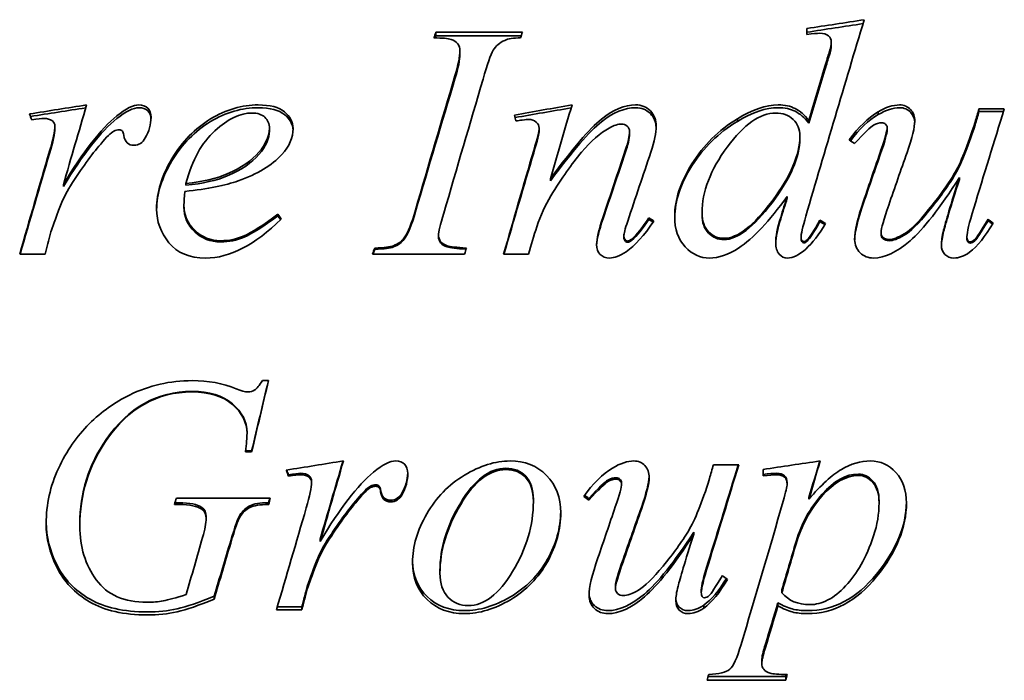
# Model space of a CAD drawing. Header units: millimetres. Extents: x 425 to 835, y 157 to 734.
# Tile 4 of 7: x 520 to 598, y 451 to 503. Entities that reach past the tile are written whole.
import ezdxf

# ---------------------------------------------------------------- set-up
doc = ezdxf.new("R2010")
doc.units = ezdxf.units.MM
doc.header["$LTSCALE"] = 3
doc.layers.add('Krawędzie widoczne(ISO)', color=7, linetype='Continuous', lineweight=35, true_color=0x262659)

msp = doc.modelspace()

# ---------------------------------------------------------------- linework, layer by layer
at = {"layer": 'Krawędzie widoczne(ISO)'}
for p, q in [((552.671, 502.059), (559.553, 502.059)), ((552.671, 501.772), (552.671, 502.059)), ((552.671, 501.772), (559.462, 501.772)), ((582.171, 502.341), (582.171, 501.876)), ((584.098, 501.019), (584.098, 501.298)), ((554.583, 500.292), (554.583, 500.562)), ((587.833, 495.498), (587.833, 495.713)), ((595.848, 495.972), (597.862, 495.972)), ((595.848, 495.753), (595.848, 495.972)), ((595.848, 495.753), (597.795, 495.753)), ((576.642, 494.958), (576.642, 495.167)), ((582.333, 494.83), (582.333, 495.038)), ((595.539, 494.688), (595.539, 494.894)), ((522.377, 494.389), (522.377, 494.591)), ((539.436, 494.204), (539.436, 494.404)), ((560.877, 494.218), (560.877, 494.419)), ((568.068, 493.961), (568.068, 494.159)), ((588.553, 494.275), (588.553, 494.476)), ((581.612, 493.591), (581.612, 493.784)), ((532.803, 489.882), (532.803, 490.033)), ((561.774, 490.241), (561.774, 490.396)), ((594.289, 490.342), (594.289, 490.498)), ((523.053, 489.781), (523.053, 489.931)), ((580.598, 488.861), (580.598, 488.999)), ((532.642, 488.169), (532.642, 488.3)), ((573.833, 487.578), (573.833, 487.702)), ((540.112, 487.462), (540.112, 487.585)), ((569.598, 487.174), (569.598, 487.293)), ((583.2, 487.001), (583.2, 487.118)), ((596.568, 487.073), (596.568, 487.191)), ((588.068, 486.033), (588.068, 486.139)), ((552.877, 485.816), (552.877, 485.92)), ((567.612, 485.772), (567.612, 485.876)), ((568.245, 485.512), (568.245, 485.612)), ((581.7, 485.628), (581.7, 485.73)), ((582.2, 485.454), (582.2, 485.554)), ((594.892, 485.715), (594.892, 485.817)), ((547.818, 484.803), (547.818, 484.895)), ((549.289, 484.991), (549.289, 485.086)), ((521.612, 484.412), (519.583, 484.412)), ((554.95, 484.412), (547.627, 484.412)), ((560.039, 484.412), (558.053, 484.412)), ((538.877, 474.364), (539.362, 474.364)), ((537.656, 470.24), (537.656, 470.164)), ((538.024, 468.699), (537.539, 468.699)), ((538.024, 468.791), (537.55, 468.791)), ((538.024, 468.791), (538.024, 468.699)), ((574.73, 467.674), (576.745, 467.674)), ((540.95, 466.882), (540.95, 466.768)), ((542.598, 466.796), (542.598, 466.68)), ((578.686, 467.309), (578.686, 466.797)), ((542.789, 466.391), (542.789, 466.271)), ((567.436, 466.276), (567.436, 466.155)), ((580.598, 466.261), (580.598, 466.14)), ((532.039, 465.032), (539.509, 465.032)), ((548.274, 465.656), (548.274, 465.527)), ((549.98, 465.454), (549.98, 465.323)), ((564.833, 465.007), (564.833, 464.871)), ((582.333, 465.079), (582.333, 464.944)), ((532.259, 464.522), (531.892, 464.522)), ((532.259, 464.661), (531.932, 464.661)), ((534.068, 464.287), (534.068, 464.143)), ((539.377, 464.661), (539.377, 464.522)), ((546.436, 464.964), (546.436, 464.828)), ((560.421, 464.906), (560.421, 464.769)), ((587.906, 464.791), (587.906, 464.653)), ((534.406, 463.568), (534.406, 463.416)), ((524.362, 462.965), (524.362, 462.806)), ((573.171, 462.32), (573.171, 462.153)), ((543.465, 461.761), (543.465, 461.588)), ((543.083, 459.747), (543.083, 459.55)), ((552.995, 459.262), (552.995, 459.06)), ((542.45, 457.997), (542.45, 457.78)), ((566.95, 458.054), (566.95, 457.838)), ((535.039, 457.231), (535.039, 457.006)), ((573.774, 457.741), (573.774, 457.522)), ((580.171, 457.727), (580.171, 457.508)), ((542.024, 456.382), (540.064, 456.382)), ((542.024, 456.382), (542.024, 456.147)), ((573.965, 456.524), (573.965, 456.29)), ((579.862, 456.708), (579.862, 456.476)), ((542.024, 456.147), (539.995, 456.147)), ((578.583, 452.185), (578.583, 451.901)), ((580.48, 450.551), (574.23, 450.551)), ((580.48, 450.85), (574.315, 450.85)), ((580.48, 450.85), (580.48, 450.551))]:
    msp.add_line(p, q, dxfattribs=at)
for points in [[(586.73, 503.043), (585.181, 497.954), (583.632, 492.719), (582.083, 487.425)], [(582.171, 502.341), (583.691, 502.575), (585.21, 502.809), (586.73, 503.043)], [(582.171, 502.05), (583.659, 502.277), (585.147, 502.504), (586.635, 502.73)], [(552.509, 501.594), (552.563, 501.749), (552.617, 501.904), (552.671, 502.059)], [(552.609, 501.594), (552.629, 501.653), (552.65, 501.712), (552.671, 501.772)], [(559.553, 502.059), (559.504, 501.904), (559.455, 501.749), (559.406, 501.594)], [(583.186, 501.961), (582.98, 501.961), (582.642, 501.932), (582.171, 501.876)], [(583.892, 501.749), (583.715, 501.89), (583.48, 501.961), (583.186, 501.961)], [(559.406, 501.594), (558.838, 501.603), (558.416, 501.538), (558.142, 501.397)], [(584.098, 501.298), (584.098, 501.477), (584.029, 501.627), (583.892, 501.749)], [(583.936, 500.449), (584.044, 500.789), (584.098, 501.072), (584.098, 501.298)], [(583.936, 500.18), (584.044, 500.516), (584.098, 500.795), (584.098, 501.019)], [(554.186, 498.588), (554.45, 499.462), (554.583, 500.119), (554.583, 500.562)], [(554.186, 498.34), (554.45, 499.204), (554.583, 499.853), (554.583, 500.292)], [(583.598, 499.314), (583.735, 499.788), (583.848, 500.166), (583.936, 500.449)], [(583.598, 499.058), (583.735, 499.526), (583.848, 499.9), (583.936, 500.18)], [(582.333, 495.038), (582.754, 496.471), (583.176, 497.897), (583.598, 499.314)], [(582.333, 494.83), (582.754, 496.247), (583.176, 497.657), (583.598, 499.058)], [(551.053, 487.921), (552.098, 491.514), (553.142, 495.079), (554.186, 498.588)], [(551.053, 487.794), (552.098, 491.347), (553.142, 494.871), (554.186, 498.34)], [(556.421, 498.318), (555.382, 494.81), (554.343, 491.248), (553.303, 487.658)], [(520.362, 495.555), (521.877, 495.795), (523.392, 496.034), (524.906, 496.273)], [(520.539, 495.081), (520.48, 495.239), (520.421, 495.397), (520.362, 495.555)], [(520.437, 495.353), (521.904, 495.582), (523.371, 495.812), (524.838, 496.04)], [(524.906, 496.273), (524.289, 494.174), (523.671, 492.059), (523.053, 489.931)], [(527.303, 495.397), (528.029, 495.982), (528.617, 496.273), (529.068, 496.273)], [(527.303, 495.185), (528.029, 495.763), (528.617, 496.051), (529.068, 496.051)], [(558.921, 495.469), (560.446, 495.737), (561.97, 496.005), (563.495, 496.273)], [(558.972, 495.265), (560.456, 495.523), (561.941, 495.781), (563.426, 496.039)], [(563.495, 496.273), (562.921, 494.327), (562.348, 492.367), (561.774, 490.396)], [(576.642, 495.167), (577.818, 495.905), (578.901, 496.273), (579.892, 496.273)], [(576.642, 494.958), (577.818, 495.688), (578.901, 496.051), (579.892, 496.051)], [(585.539, 493.496), (586.264, 494.506), (587.029, 495.244), (587.833, 495.713)], [(587.833, 495.713), (588.45, 496.087), (589.019, 496.273), (589.539, 496.273)], [(587.833, 495.498), (588.45, 495.867), (589.019, 496.051), (589.539, 496.051)], [(597.862, 495.972), (597.053, 493.36), (596.245, 490.721), (595.436, 488.067)], [(595.539, 494.894), (595.642, 495.254), (595.745, 495.613), (595.848, 495.972)], [(595.539, 494.688), (595.642, 495.043), (595.745, 495.398), (595.848, 495.753)], [(521.509, 495.196), (521.333, 495.196), (521.009, 495.158), (520.539, 495.081)], [(522.186, 494.994), (522.009, 495.129), (521.784, 495.196), (521.509, 495.196)], [(522.377, 494.591), (522.377, 494.755), (522.313, 494.889), (522.186, 494.994)], [(523.053, 489.931), (524.622, 492.548), (526.039, 494.362), (527.303, 495.397)], [(523.053, 489.781), (524.622, 492.369), (526.039, 494.162), (527.303, 495.185)], [(530.024, 495.282), (530.024, 494.717), (529.872, 494.174), (529.568, 493.654)], [(559.039, 494.994), (559, 495.153), (558.96, 495.311), (558.921, 495.469)], [(559.524, 495.066), (559.362, 495.042), (559.2, 495.018), (559.039, 494.994)], [(560.068, 495.124), (559.97, 495.124), (559.789, 495.105), (559.524, 495.066)], [(567.421, 494.75), (567.156, 494.75), (566.833, 494.644), (566.45, 494.433)], [(585.631, 493.431), (586.329, 494.366), (587.063, 495.054), (587.833, 495.498)], [(590.745, 494.98), (590.745, 494.51), (590.539, 493.68), (590.127, 492.484)], [(521.95, 492.585), (522.235, 493.53), (522.377, 494.198), (522.377, 494.591)], [(521.95, 492.405), (522.235, 493.34), (522.377, 494), (522.377, 494.389)], [(527.068, 494.188), (526.833, 494.063), (526.485, 493.722), (526.024, 493.163)], [(527.495, 494.289), (527.338, 494.289), (527.196, 494.255), (527.068, 494.188)], [(527.745, 494.188), (527.676, 494.255), (527.593, 494.289), (527.495, 494.289)], [(527.862, 493.856), (527.843, 494.02), (527.803, 494.13), (527.745, 494.188)], [(541.318, 494.39), (541.318, 493.669), (541.019, 492.981), (540.421, 492.325)], [(560.45, 492.657), (560.735, 493.631), (560.877, 494.217), (560.877, 494.419)], [(560.45, 492.477), (560.735, 493.44), (560.877, 494.019), (560.877, 494.218)], [(567.73, 492.643), (567.955, 493.299), (568.068, 493.804), (568.068, 494.159)], [(567.73, 492.463), (567.955, 493.111), (568.068, 493.61), (568.068, 493.961)], [(570.186, 494.577), (570.186, 494.059), (570.044, 493.371), (569.759, 492.513)], [(588.053, 492.672), (588.387, 493.636), (588.553, 494.236), (588.553, 494.476)], [(588.053, 492.491), (588.387, 493.444), (588.553, 494.038), (588.553, 494.275)], [(526.024, 493.163), (525.289, 492.316), (524.49, 491.211), (523.627, 489.844)], [(529.568, 493.654), (529.362, 493.26), (529.058, 493.062), (528.656, 493.062)], [(585.95, 493.207), (585.813, 493.303), (585.676, 493.399), (585.539, 493.496)], [(519.583, 484.412), (520.372, 487.152), (521.161, 489.88), (521.95, 492.585)], [(519.608, 484.412), (520.389, 487.091), (521.17, 489.759), (521.95, 492.405)], [(558.053, 484.412), (558.852, 487.176), (559.651, 489.929), (560.45, 492.657)], [(558.079, 484.412), (558.869, 487.115), (559.66, 489.808), (560.45, 492.477)], [(565.965, 487.366), (566.553, 489.133), (567.142, 490.893), (567.73, 492.643)], [(565.965, 487.246), (566.553, 488.992), (567.142, 490.732), (567.73, 492.463)], [(569.759, 492.513), (569.147, 490.695), (568.534, 488.866), (567.921, 487.031)], [(586.671, 488.621), (587.132, 489.976), (587.593, 491.327), (588.053, 492.672)], [(586.671, 488.486), (587.132, 489.826), (587.593, 491.161), (588.053, 492.491)], [(590.127, 492.484), (589.642, 491.095), (589.156, 489.7), (588.671, 488.3)], [(540.421, 492.325), (539.637, 491.466), (538.485, 490.769), (536.965, 490.236)], [(536.965, 490.236), (535.955, 489.878), (534.539, 489.596), (532.715, 489.393)], [(532.803, 490.033), (534.147, 490.178), (535.24, 490.43), (536.083, 490.788)], [(532.803, 489.882), (534.147, 490.026), (535.24, 490.275), (536.083, 490.629)], [(593.039, 486.329), (593.186, 486.933), (593.602, 488.328), (594.289, 490.498)], [(593.039, 486.221), (593.186, 486.818), (593.602, 488.197), (594.289, 490.342)], [(523.627, 489.844), (523.254, 489.262), (522.936, 488.607), (522.671, 487.877)], [(532.715, 489.393), (532.666, 488.956), (532.642, 488.592), (532.642, 488.3)], [(561.818, 489.043), (561.367, 488.296), (560.99, 487.479), (560.686, 486.592)], [(580.598, 488.999), (579.186, 487.029), (577.897, 485.657), (576.73, 484.895)], [(580.083, 487.337), (580.254, 487.892), (580.426, 488.446), (580.598, 488.999)], [(580.083, 487.217), (580.254, 487.766), (580.426, 488.313), (580.598, 488.861)], [(585.965, 485.583), (585.965, 486.247), (586.2, 487.261), (586.671, 488.621)], [(585.966, 485.538), (585.978, 486.194), (586.213, 487.179), (586.671, 488.486)], [(522.671, 487.877), (522.299, 486.885), (522.088, 486.285), (522.039, 486.081)], [(550.156, 485.7), (550.45, 486.12), (550.75, 486.861), (551.053, 487.921)], [(550.156, 485.599), (550.45, 486.013), (550.75, 486.746), (551.053, 487.794)], [(588.671, 488.3), (588.269, 487.163), (588.068, 486.441), (588.068, 486.139)], [(595.436, 488.067), (595.073, 486.881), (594.892, 486.129), (594.892, 485.817)], [(540.377, 487.206), (538.279, 485.142), (536.279, 484.104), (534.377, 484.104)], [(540.112, 487.585), (540.2, 487.459), (540.289, 487.332), (540.377, 487.206)], [(540.112, 487.462), (540.184, 487.361), (540.256, 487.259), (540.328, 487.157)], [(553.303, 487.658), (553.019, 486.754), (552.877, 486.173), (552.877, 485.92)], [(565.45, 485.188), (565.45, 485.617), (565.622, 486.344), (565.965, 487.366)], [(565.451, 485.14), (565.463, 485.569), (565.634, 486.272), (565.965, 487.246)], [(567.921, 487.031), (567.715, 486.398), (567.612, 486.012), (567.612, 485.876)], [(570.009, 487.045), (569.225, 485.896), (568.485, 485.081), (567.789, 484.602)], [(568.245, 485.612), (568.656, 485.973), (569.107, 486.534), (569.598, 487.293)], [(568.245, 485.512), (568.656, 485.869), (569.107, 486.423), (569.598, 487.174)], [(569.598, 487.293), (569.735, 487.211), (569.872, 487.128), (570.009, 487.045)], [(569.598, 487.174), (569.716, 487.103), (569.834, 487.033), (569.952, 486.962)], [(579.686, 485.32), (579.686, 485.817), (579.818, 486.49), (580.083, 487.337)], [(579.686, 485.273), (579.695, 485.76), (579.827, 486.408), (580.083, 487.217)], [(582.083, 487.425), (581.828, 486.559), (581.7, 485.993), (581.7, 485.73)], [(582.2, 485.554), (582.397, 485.749), (582.73, 486.271), (583.2, 487.118)], [(582.2, 485.454), (582.397, 485.647), (582.73, 486.163), (583.2, 487.001)], [(583.2, 487.118), (583.352, 487.026), (583.504, 486.933), (583.656, 486.841)], [(583.2, 487.001), (583.336, 486.919), (583.471, 486.838), (583.606, 486.757)], [(596.568, 487.191), (596.7, 487.089), (596.833, 486.987), (596.965, 486.884)], [(596.568, 487.073), (596.685, 486.983), (596.802, 486.894), (596.919, 486.804)], [(560.686, 486.592), (560.47, 485.866), (560.254, 485.14), (560.039, 484.412)], [(592.862, 485.144), (592.862, 485.447), (592.921, 485.842), (593.039, 486.329)], [(592.863, 485.102), (592.869, 485.394), (592.928, 485.767), (593.039, 486.221)], [(596.965, 486.884), (596.357, 485.813), (595.73, 485.037), (595.083, 484.558)], [(522.039, 486.081), (521.897, 485.525), (521.754, 484.969), (521.612, 484.412)], [(549.289, 485.086), (549.681, 485.232), (549.97, 485.437), (550.156, 485.7)], [(549.289, 484.991), (549.681, 485.136), (549.97, 485.339), (550.156, 485.599)], [(567.906, 485.452), (567.995, 485.452), (568.107, 485.505), (568.245, 485.612)], [(567.906, 485.353), (567.995, 485.353), (568.107, 485.406), (568.245, 485.512)], [(581.921, 485.408), (582, 485.408), (582.093, 485.456), (582.2, 485.554)], [(581.921, 485.31), (582, 485.31), (582.093, 485.358), (582.2, 485.454)], [(547.627, 484.412), (547.691, 484.573), (547.754, 484.734), (547.818, 484.895)], [(547.662, 484.412), (547.714, 484.542), (547.766, 484.673), (547.818, 484.803)], [(547.818, 484.895), (548.563, 484.915), (549.053, 484.978), (549.289, 485.086)], [(547.818, 484.803), (548.563, 484.822), (549.053, 484.885), (549.289, 484.991)], [(555.098, 484.895), (555.049, 484.734), (555, 484.573), (554.95, 484.412)], [(567.789, 484.602), (567.299, 484.27), (566.862, 484.104), (566.48, 484.104)], [(576.73, 484.895), (575.926, 484.368), (575.156, 484.104), (574.421, 484.104)], [(595.083, 484.558), (594.661, 484.256), (594.25, 484.104), (593.848, 484.104)], [(528.303, 473.218), (529.892, 473.982), (531.553, 474.364), (533.289, 474.364)], [(533.289, 474.364), (534.573, 474.364), (535.74, 474.148), (536.789, 473.717)], [(536.789, 473.717), (537.21, 473.551), (537.519, 473.467), (537.715, 473.467)], [(539.362, 474.364), (538.916, 472.473), (538.47, 470.583), (538.024, 468.699)], [(539.356, 474.364), (538.912, 472.503), (538.468, 470.644), (538.024, 468.791)], [(533.289, 473.505), (530.504, 473.505), (528.23, 472.229), (526.465, 469.689)], [(533.289, 473.467), (530.504, 473.467), (528.23, 472.177), (526.465, 469.607)], [(526.465, 469.689), (525.063, 467.68), (524.362, 465.434), (524.362, 462.965)], [(537.539, 468.699), (537.617, 469.363), (537.656, 469.851), (537.656, 470.164)], [(526.465, 469.607), (525.063, 467.575), (524.362, 465.303), (524.362, 462.806)], [(540.774, 467.25), (542.289, 467.494), (543.803, 467.738), (545.318, 467.981)], [(545.318, 467.981), (544.7, 465.84), (544.083, 463.707), (543.465, 461.588)], [(545.287, 467.977), (544.68, 465.895), (544.073, 463.822), (543.465, 461.761)], [(547.715, 467.089), (548.441, 467.684), (549.029, 467.981), (549.48, 467.981)], [(564.421, 465.163), (565.147, 466.183), (565.911, 466.933), (566.715, 467.411)], [(566.715, 467.411), (567.333, 467.791), (567.901, 467.981), (568.421, 467.981)], [(576.745, 467.674), (575.936, 465.012), (575.127, 462.363), (574.318, 459.738)], [(576.713, 467.674), (575.915, 465.078), (575.116, 462.493), (574.318, 459.932)], [(574.421, 466.578), (574.524, 466.943), (574.627, 467.309), (574.73, 467.674)], [(578.686, 467.309), (580.196, 467.533), (581.705, 467.757), (583.215, 467.981)], [(583.215, 467.981), (582.921, 466.967), (582.627, 465.954), (582.333, 464.944)], [(583.184, 467.977), (582.901, 467.009), (582.617, 466.043), (582.333, 465.079)], [(540.95, 466.768), (540.892, 466.929), (540.833, 467.089), (540.774, 467.25)], [(540.95, 466.882), (540.904, 467.007), (540.858, 467.132), (540.812, 467.256)], [(541.921, 466.998), (541.745, 466.998), (541.421, 466.959), (540.95, 466.882)], [(541.921, 466.885), (541.745, 466.885), (541.421, 466.846), (540.95, 466.768)], [(542.598, 466.796), (542.421, 466.93), (542.196, 466.998), (541.921, 466.998)], [(542.598, 466.68), (542.421, 466.817), (542.196, 466.885), (541.921, 466.885)], [(542.789, 466.391), (542.789, 466.555), (542.725, 466.69), (542.598, 466.796)], [(542.789, 466.271), (542.789, 466.437), (542.725, 466.573), (542.598, 466.68)], [(543.465, 461.588), (545.034, 464.195), (546.45, 466.037), (547.715, 467.089)], [(550.435, 467.021), (550.424, 466.476), (550.273, 465.953), (549.98, 465.454)], [(550.436, 466.973), (550.436, 466.398), (550.284, 465.848), (549.98, 465.323)], [(569.626, 466.725), (569.611, 466.244), (569.405, 465.431), (569.009, 464.287)], [(569.627, 466.666), (569.627, 466.189), (569.421, 465.346), (569.009, 464.143)], [(579.759, 466.998), (579.504, 466.998), (579.147, 466.969), (578.686, 466.911)], [(579.759, 466.885), (579.504, 466.885), (579.147, 466.856), (578.686, 466.797)], [(542.362, 464.245), (542.647, 465.196), (542.789, 465.872), (542.789, 466.271)], [(547.48, 465.987), (547.245, 465.862), (546.897, 465.521), (546.436, 464.964)], [(547.48, 465.863), (547.245, 465.736), (546.897, 465.391), (546.436, 464.828)], [(547.906, 466.088), (547.75, 466.088), (547.607, 466.055), (547.48, 465.987)], [(547.906, 465.965), (547.75, 465.965), (547.607, 465.931), (547.48, 465.863)], [(548.156, 465.987), (548.088, 466.055), (548.004, 466.088), (547.906, 466.088)], [(548.156, 465.863), (548.088, 465.931), (548.004, 465.965), (547.906, 465.965)], [(548.274, 465.656), (548.254, 465.819), (548.215, 465.93), (548.156, 465.987)], [(548.274, 465.527), (548.254, 465.692), (548.215, 465.804), (548.156, 465.863)], [(566.936, 464.332), (567.269, 465.303), (567.436, 465.911), (567.436, 466.155)], [(580.289, 464.784), (580.495, 465.512), (580.598, 465.965), (580.598, 466.14)], [(531.892, 464.522), (531.941, 464.692), (531.99, 464.862), (532.039, 465.032)], [(539.509, 465.032), (539.465, 464.862), (539.421, 464.692), (539.377, 464.522)], [(539.474, 465.032), (539.442, 464.908), (539.409, 464.785), (539.377, 464.661)], [(549.98, 465.454), (549.774, 465.06), (549.47, 464.863), (549.068, 464.863)], [(549.98, 465.323), (549.774, 464.925), (549.47, 464.726), (549.068, 464.726)], [(564.833, 464.871), (564.696, 464.968), (564.558, 465.066), (564.421, 465.163)], [(564.833, 465.007), (564.717, 465.088), (564.601, 465.17), (564.484, 465.251)], [(534.068, 464.287), (533.696, 464.537), (533.093, 464.661), (532.259, 464.661)], [(534.068, 464.143), (533.696, 464.395), (533.093, 464.522), (532.259, 464.522)], [(534.406, 463.568), (534.406, 463.885), (534.294, 464.124), (534.068, 464.287)], [(539.995, 456.147), (540.784, 458.82), (541.573, 461.523), (542.362, 464.245)], [(546.436, 464.964), (545.7, 464.119), (544.901, 463.021), (544.039, 461.675)], [(546.436, 464.828), (545.7, 463.973), (544.901, 462.862), (544.039, 461.501)], [(565.553, 460.286), (566.014, 461.629), (566.475, 462.979), (566.936, 464.332)], [(569.009, 464.287), (568.524, 462.906), (568.039, 461.53), (567.553, 460.16)], [(576.936, 453.4), (578.053, 457.137), (579.171, 460.943), (580.289, 464.784)], [(534.406, 463.416), (534.406, 463.736), (534.294, 463.978), (534.068, 464.143)], [(534.127, 461.907), (534.313, 462.535), (534.406, 463.038), (534.406, 463.416)], [(537.083, 463.669), (536.936, 463.439), (536.696, 462.758), (536.362, 461.632)], [(537.083, 463.518), (536.936, 463.285), (536.696, 462.597), (536.362, 461.458)], [(569.009, 464.143), (568.524, 462.746), (568.039, 461.354), (567.553, 459.968)], [(532.818, 457.364), (533.254, 458.87), (533.691, 460.385), (534.127, 461.907)], [(571.921, 458.024), (572.068, 458.618), (572.485, 459.988), (573.171, 462.153)], [(536.362, 461.632), (535.921, 460.158), (535.48, 458.69), (535.039, 457.231)], [(536.362, 461.458), (535.921, 459.966), (535.48, 458.482), (535.039, 457.006)], [(544.039, 461.675), (543.666, 461.103), (543.348, 460.459), (543.083, 459.747)], [(544.039, 461.501), (543.666, 460.922), (543.348, 460.271), (543.083, 459.55)], [(581.303, 461.575), (580.926, 460.287), (580.549, 459.004), (580.171, 457.727)], [(581.303, 461.4), (580.926, 460.097), (580.549, 458.799), (580.171, 457.508)], [(564.848, 457.292), (564.848, 457.942), (565.083, 458.938), (565.553, 460.286)], [(543.083, 459.747), (542.71, 458.777), (542.5, 458.196), (542.45, 457.997)], [(543.083, 459.55), (542.71, 458.57), (542.5, 457.981), (542.45, 457.78)], [(567.553, 460.16), (567.151, 459.047), (566.95, 458.347), (566.95, 458.054)], [(567.553, 459.968), (567.151, 458.843), (566.95, 458.134), (566.95, 457.838)], [(574.318, 459.932), (573.955, 458.772), (573.774, 458.044), (573.774, 457.741)], [(574.318, 459.738), (573.955, 458.564), (573.774, 457.828), (573.774, 457.522)], [(575.45, 458.873), (575.583, 458.772), (575.715, 458.671), (575.848, 458.571)], [(542.45, 457.997), (542.308, 457.458), (542.166, 456.919), (542.024, 456.382)], [(571.745, 456.863), (571.745, 457.159), (571.803, 457.546), (571.921, 458.024)], [(575.763, 458.635), (575.181, 457.666), (574.582, 456.964), (573.965, 456.524)], [(575.848, 458.571), (575.24, 457.516), (574.612, 456.757), (573.965, 456.29)], [(542.45, 457.78), (542.308, 457.235), (542.166, 456.69), (542.024, 456.147)], [(580.171, 457.508), (580.72, 456.876), (581.465, 456.562), (582.406, 456.562)], [(573.965, 456.524), (573.544, 456.232), (573.132, 456.086), (572.73, 456.086)], [(579.862, 456.708), (579.534, 455.609), (579.205, 454.516), (578.877, 453.428)], [(579.862, 456.476), (579.534, 455.365), (579.205, 454.259), (578.877, 453.159)], [(573.965, 456.29), (573.544, 455.995), (573.132, 455.847), (572.73, 455.847)], [(578.877, 453.428), (578.681, 452.793), (578.583, 452.38), (578.583, 452.185)], [(578.877, 453.159), (578.681, 452.517), (578.583, 452.099), (578.583, 451.901)], [(574.23, 450.551), (574.274, 450.705), (574.318, 450.859), (574.362, 451.014)], [(580.612, 451.014), (580.568, 450.859), (580.524, 450.705), (580.48, 450.551)], [(580.528, 451.014), (580.512, 450.959), (580.496, 450.904), (580.48, 450.85)]]:
    msp.add_open_spline(points, degree=3, dxfattribs=at)
for points, knots in [([(554.583, 500.562), (554.583, 500.78), (554.524, 500.966), (554.406, 501.121), (554.289, 501.277), (554.112, 501.394), (553.877, 501.474), (553.642, 501.554), (553.186, 501.594), (552.509, 501.594)], [0, 0, 0, 0, 1, 1, 1, 2, 2, 2, 3, 3, 3, 3]), ([(558.142, 501.397), (557.74, 501.218), (557.436, 500.956), (557.23, 500.612), (557.024, 500.268), (556.754, 499.506), (556.421, 498.318)], [0, 0, 0, 0, 1, 1, 1, 2, 2, 2, 2]), ([(529.068, 496.273), (529.362, 496.273), (529.595, 496.189), (529.767, 496.022), (529.938, 495.854), (530.024, 495.608), (530.024, 495.282)], [0, 0, 0, 0, 1, 1, 1, 2, 2, 2, 2]), ([(529.068, 496.051), (529.362, 496.051), (529.595, 495.968), (529.767, 495.803), (529.922, 495.653), (530.007, 495.439), (530.022, 495.161)], [0, 0, 0, 0, 1, 1, 1, 1.904948, 1.904948, 1.904948, 1.904948]), ([(530.465, 487.994), (530.465, 489.307), (530.872, 490.642), (531.686, 491.999), (532.5, 493.356), (533.522, 494.405), (534.752, 495.153), (535.982, 495.901), (537.25, 496.273), (538.553, 496.273)], [0, 0, 0, 0, 1, 1, 1, 2, 2, 2, 3, 3, 3, 3]), ([(530.466, 487.936), (530.48, 489.211), (530.887, 490.509), (531.686, 491.826), (532.5, 493.167), (533.522, 494.204), (534.752, 494.944), (535.982, 495.683), (537.25, 496.051), (538.553, 496.051)], [0.017871, 0.017871, 0.017871, 0.017871, 1, 1, 1, 2, 2, 2, 3, 3, 3, 3]), ([(538.053, 495.627), (537.122, 495.627), (536.137, 495.159), (535.098, 494.217), (534.058, 493.275), (533.294, 491.884), (532.803, 490.033)], [0, 0, 0, 0, 1, 1, 1, 2, 2, 2, 2]), ([(539.436, 494.404), (539.436, 494.769), (539.316, 495.064), (539.075, 495.289), (538.835, 495.515), (538.495, 495.627), (538.053, 495.627)], [0, 0, 0, 0, 1, 1, 1, 2, 2, 2, 2]), ([(538.553, 496.273), (539.495, 496.273), (540.191, 496.087), (540.642, 495.713), (541.093, 495.34), (541.318, 494.899), (541.318, 494.39)], [0, 0, 0, 0, 1, 1, 1, 2, 2, 2, 2]), ([(538.553, 496.051), (539.495, 496.051), (540.191, 495.867), (540.642, 495.498), (541.066, 495.151), (541.291, 494.744), (541.316, 494.278)], [0, 0, 0, 0, 1, 1, 1, 1.940546, 1.940546, 1.940546, 1.940546]), ([(561.774, 490.396), (563.539, 492.808), (564.892, 494.381), (565.833, 495.138), (566.774, 495.896), (567.681, 496.273), (568.553, 496.273)], [0, 0, 0, 0, 1, 1, 1, 2, 2, 2, 2]), ([(561.774, 490.241), (563.539, 492.625), (564.892, 494.181), (565.833, 494.929), (566.774, 495.678), (567.681, 496.051), (568.553, 496.051)], [0, 0, 0, 0, 1, 1, 1, 2, 2, 2, 2]), ([(568.553, 496.273), (569.024, 496.273), (569.414, 496.115), (569.723, 495.799), (570.031, 495.483), (570.186, 495.076), (570.186, 494.577)], [0, 0, 0, 0, 1, 1, 1, 2, 2, 2, 2]), ([(568.553, 496.051), (569.024, 496.051), (569.414, 495.895), (569.723, 495.583), (570.011, 495.291), (570.165, 494.92), (570.184, 494.47)], [0, 0, 0, 0, 1, 1, 1, 1.935087, 1.935087, 1.935087, 1.935087]), ([(579.686, 495.627), (578.45, 495.627), (577.166, 494.732), (575.833, 492.925), (574.5, 491.118), (573.833, 489.375), (573.833, 487.702)], [0, 0, 0, 0, 1, 1, 1, 2, 2, 2, 2]), ([(581.612, 493.784), (581.612, 494.342), (581.431, 494.788), (581.068, 495.124), (580.705, 495.46), (580.245, 495.627), (579.686, 495.627)], [0, 0, 0, 0, 1, 1, 1, 2, 2, 2, 2]), ([(579.892, 496.273), (580.411, 496.273), (580.857, 496.177), (581.23, 495.986), (581.602, 495.795), (581.97, 495.479), (582.333, 495.038)], [0, 0, 0, 0, 1, 1, 1, 2, 2, 2, 2]), ([(579.892, 496.051), (580.411, 496.051), (580.857, 495.957), (581.23, 495.767), (581.602, 495.578), (581.97, 495.266), (582.333, 494.83)], [0, 0, 0, 0, 1, 1, 1, 2, 2, 2, 2]), ([(589.539, 496.273), (589.892, 496.273), (590.181, 496.151), (590.406, 495.907), (590.632, 495.663), (590.745, 495.354), (590.745, 494.98)], [0, 0, 0, 0, 1, 1, 1, 2, 2, 2, 2]), ([(589.539, 496.051), (589.892, 496.051), (590.181, 495.931), (590.406, 495.689), (590.611, 495.471), (590.722, 495.2), (590.742, 494.876)], [0, 0, 0, 0, 1, 1, 1, 1.905456, 1.905456, 1.905456, 1.905456]), ([(560.877, 494.419), (560.877, 494.601), (560.799, 494.764), (560.642, 494.908), (560.485, 495.052), (560.294, 495.124), (560.068, 495.124)], [0, 0, 0, 0, 1, 1, 1, 2, 2, 2, 2]), ([(568.068, 494.159), (568.068, 494.332), (568.004, 494.474), (567.877, 494.584), (567.75, 494.695), (567.598, 494.75), (567.421, 494.75)], [0, 0, 0, 0, 1, 1, 1, 2, 2, 2, 2]), ([(571.656, 487.41), (571.656, 488.724), (572.112, 490.119), (573.024, 491.593), (573.936, 493.067), (575.142, 494.256), (576.642, 495.167)], [0, 0, 0, 0, 1, 1, 1, 2, 2, 2, 2]), ([(571.657, 487.35), (571.671, 488.631), (572.126, 489.99), (573.024, 491.425), (573.936, 492.882), (575.142, 494.057), (576.642, 494.958)], [0.015537, 0.015537, 0.015537, 0.015537, 1, 1, 1, 2, 2, 2, 2]), ([(588.127, 494.851), (587.901, 494.851), (587.678, 494.786), (587.458, 494.656), (587.237, 494.527), (586.735, 494.045), (585.95, 493.207)], [0, 0, 0, 0, 1, 1, 1, 2, 2, 2, 2]), ([(588.553, 494.476), (588.553, 494.572), (588.509, 494.659), (588.421, 494.735), (588.333, 494.812), (588.235, 494.851), (588.127, 494.851)], [0, 0, 0, 0, 1, 1, 1, 2, 2, 2, 2]), ([(588.7, 485.583), (589.004, 485.583), (589.401, 485.727), (589.892, 486.015), (590.382, 486.302), (591.034, 486.948), (591.848, 487.95), (592.661, 488.952), (593.333, 489.888), (593.862, 490.759), (594.392, 491.63), (594.95, 493.013), (595.539, 494.894)], [0, 0, 0, 0, 1, 1, 1, 2, 2, 2, 3, 3, 3, 4, 4, 4, 4]), ([(536.083, 490.788), (537.2, 491.272), (538.039, 491.847), (538.598, 492.513), (539.156, 493.178), (539.436, 493.809), (539.436, 494.404)], [0, 0, 0, 0, 1, 1, 1, 2, 2, 2, 2]), ([(536.083, 490.629), (537.2, 491.107), (538.039, 491.676), (538.598, 492.334), (539.156, 492.992), (539.436, 493.615), (539.436, 494.204)], [0, 0, 0, 0, 1, 1, 1, 2, 2, 2, 2]), ([(566.45, 494.433), (565.745, 494.049), (565.009, 493.407), (564.245, 492.506), (563.48, 491.604), (562.671, 490.451), (561.818, 489.043)], [0, 0, 0, 0, 1, 1, 1, 2, 2, 2, 2]), ([(588.7, 485.483), (589.004, 485.483), (589.401, 485.625), (589.892, 485.91), (590.382, 486.194), (591.034, 486.833), (591.848, 487.823), (592.661, 488.813), (593.333, 489.739), (593.862, 490.6), (594.392, 491.461), (594.95, 492.829), (595.539, 494.688)], [0, 0, 0, 0, 1, 1, 1, 2, 2, 2, 3, 3, 3, 4, 4, 4, 4]), ([(528.656, 493.062), (528.45, 493.062), (528.276, 493.127), (528.134, 493.257), (527.992, 493.387), (527.901, 493.587), (527.862, 493.856)], [0, 0, 0, 0, 1, 1, 1, 2, 2, 2, 2]), ([(575.568, 485.671), (576.647, 485.671), (577.924, 486.663), (579.399, 488.635), (580.875, 490.607), (581.612, 492.322), (581.612, 493.784)], [0, 0, 0, 0, 1, 1, 1, 2, 2, 2, 2]), ([(575.568, 485.57), (576.647, 485.57), (577.924, 486.551), (579.399, 488.5), (580.875, 490.45), (581.612, 492.145), (581.612, 493.591)], [0, 0, 0, 0, 1, 1, 1, 2, 2, 2, 2]), ([(594.289, 490.498), (592.73, 488.067), (591.424, 486.386), (590.37, 485.473), (589.316, 484.561), (588.348, 484.104), (587.465, 484.104)], [0, 0, 0, 0, 1, 1, 1, 2, 2, 2, 2]), ([(534.377, 484.104), (533.083, 484.104), (532.107, 484.51), (531.45, 485.32), (530.794, 486.13), (530.465, 487.021), (530.465, 487.994)], [0, 0, 0, 0, 1, 1, 1, 2, 2, 2, 2]), ([(532.642, 488.3), (532.642, 487.523), (532.926, 486.858), (533.495, 486.307), (534.063, 485.757), (534.754, 485.481), (535.568, 485.481)], [0, 0, 0, 0, 1, 1, 1, 2, 2, 2, 2]), ([(532.642, 488.169), (532.642, 487.4), (532.926, 486.743), (533.495, 486.199), (534.063, 485.654), (534.754, 485.382), (535.568, 485.382)], [0, 0, 0, 0, 1, 1, 1, 2, 2, 2, 2]), ([(573.833, 487.702), (573.833, 487.041), (574.004, 486.536), (574.348, 486.19), (574.691, 485.844), (575.098, 485.671), (575.568, 485.671)], [0, 0, 0, 0, 1, 1, 1, 2, 2, 2, 2]), ([(535.568, 485.481), (536.215, 485.481), (536.838, 485.61), (537.436, 485.868), (538.034, 486.127), (538.926, 486.7), (540.112, 487.585)], [0, 0, 0, 0, 1, 1, 1, 2, 2, 2, 2]), ([(535.568, 485.382), (536.215, 485.382), (536.838, 485.51), (537.436, 485.765), (538.034, 486.021), (538.926, 486.587), (540.112, 487.462)], [0, 0, 0, 0, 1, 1, 1, 2, 2, 2, 2]), ([(574.421, 484.104), (573.686, 484.104), (573.041, 484.402), (572.487, 484.998), (571.933, 485.593), (571.656, 486.398), (571.656, 487.41)], [0, 0, 0, 0, 1, 1, 1, 2, 2, 2, 2]), ([(573.833, 487.578), (573.833, 486.924), (574.004, 486.425), (574.348, 486.083), (574.691, 485.741), (575.098, 485.57), (575.568, 485.57)], [0, 0, 0, 0, 1, 1, 1, 2, 2, 2, 2]), ([(595.142, 485.393), (595.259, 485.393), (595.387, 485.456), (595.524, 485.583), (595.661, 485.71), (596.009, 486.247), (596.568, 487.191)], [0, 0, 0, 0, 1, 1, 1, 2, 2, 2, 2]), ([(595.142, 485.295), (595.259, 485.295), (595.387, 485.358), (595.524, 485.483), (595.661, 485.609), (596.009, 486.139), (596.568, 487.073)], [0, 0, 0, 0, 1, 1, 1, 2, 2, 2, 2]), ([(583.656, 486.841), (583.137, 485.974), (582.612, 485.3), (582.083, 484.822), (581.553, 484.344), (581.063, 484.104), (580.612, 484.104)], [0, 0, 0, 0, 1, 1, 1, 2, 2, 2, 2]), ([(588.068, 486.139), (588.068, 485.964), (588.125, 485.827), (588.237, 485.73), (588.35, 485.632), (588.504, 485.583), (588.7, 485.583)], [0, 0, 0, 0, 1, 1, 1, 2, 2, 2, 2]), ([(552.877, 485.92), (552.877, 485.725), (552.933, 485.556), (553.046, 485.415), (553.159, 485.273), (553.335, 485.164), (553.575, 485.086), (553.816, 485.008), (554.323, 484.944), (555.098, 484.895)], [0, 0, 0, 0, 1, 1, 1, 2, 2, 2, 3, 3, 3, 3]), ([(552.877, 485.816), (552.877, 485.623), (552.933, 485.457), (553.046, 485.317), (553.159, 485.177), (553.335, 485.068), (553.575, 484.991), (553.813, 484.915), (554.311, 484.853), (555.07, 484.805)], [0, 0, 0, 0, 1, 1, 1, 2, 2, 2, 2.988098, 2.988098, 2.988098, 2.988098]), ([(567.612, 485.876), (567.612, 485.759), (567.644, 485.659), (567.708, 485.576), (567.772, 485.493), (567.838, 485.452), (567.906, 485.452)], [0, 0, 0, 0, 1, 1, 1, 2, 2, 2, 2]), ([(567.612, 485.772), (567.612, 485.657), (567.644, 485.558), (567.708, 485.476), (567.772, 485.394), (567.838, 485.353), (567.906, 485.353)], [0, 0, 0, 0, 1, 1, 1, 2, 2, 2, 2]), ([(581.7, 485.73), (581.7, 485.651), (581.725, 485.578), (581.774, 485.51), (581.823, 485.442), (581.872, 485.408), (581.921, 485.408)], [0, 0, 0, 0, 1, 1, 1, 2, 2, 2, 2]), ([(581.7, 485.628), (581.7, 485.551), (581.725, 485.478), (581.774, 485.411), (581.823, 485.343), (581.872, 485.31), (581.921, 485.31)], [0, 0, 0, 0, 1, 1, 1, 2, 2, 2, 2]), ([(587.465, 484.104), (587.044, 484.104), (586.688, 484.243), (586.399, 484.522), (586.11, 484.8), (585.965, 485.154), (585.965, 485.583)], [0, 0, 0, 0, 1, 1, 1, 2, 2, 2, 2]), ([(588.068, 486.033), (588.068, 485.859), (588.125, 485.724), (588.237, 485.628), (588.35, 485.531), (588.504, 485.483), (588.7, 485.483)], [0, 0, 0, 0, 1, 1, 1, 2, 2, 2, 2]), ([(594.892, 485.817), (594.892, 485.671), (594.914, 485.564), (594.958, 485.495), (595.002, 485.427), (595.063, 485.393), (595.142, 485.393)], [0, 0, 0, 0, 1, 1, 1, 2, 2, 2, 2]), ([(594.892, 485.715), (594.892, 485.57), (594.914, 485.464), (594.958, 485.396), (595.002, 485.329), (595.063, 485.295), (595.142, 485.295)], [0, 0, 0, 0, 1, 1, 1, 2, 2, 2, 2]), ([(566.48, 484.104), (566.166, 484.104), (565.916, 484.202), (565.73, 484.397), (565.544, 484.593), (565.45, 484.856), (565.45, 485.188)], [0, 0, 0, 0, 1, 1, 1, 2, 2, 2, 2]), ([(580.612, 484.104), (580.367, 484.104), (580.151, 484.209), (579.965, 484.419), (579.779, 484.629), (579.686, 484.929), (579.686, 485.32)], [0, 0, 0, 0, 1, 1, 1, 2, 2, 2, 2]), ([(593.848, 484.104), (593.553, 484.104), (593.316, 484.202), (593.134, 484.397), (592.953, 484.593), (592.862, 484.842), (592.862, 485.144)], [0, 0, 0, 0, 1, 1, 1, 2, 2, 2, 2]), ([(537.715, 473.467), (537.931, 473.467), (538.117, 473.519), (538.274, 473.622), (538.431, 473.725), (538.632, 473.972), (538.877, 474.364)], [0, 0, 0, 0, 1, 1, 1, 2, 2, 2, 2]), ([(521.686, 462.98), (521.686, 464.52), (522.012, 465.988), (522.664, 467.382), (523.316, 468.776), (524.132, 469.958), (525.112, 470.927), (526.093, 471.895), (527.156, 472.659), (528.303, 473.218)], [0, 0, 0, 0, 1, 1, 1, 2, 2, 2, 3, 3, 3, 3]), ([(537.656, 470.24), (537.656, 471.1), (537.269, 471.859), (536.495, 472.518), (535.72, 473.176), (534.651, 473.505), (533.289, 473.505)], [0, 0, 0, 0, 1, 1, 1, 2, 2, 2, 2]), ([(537.656, 470.164), (537.656, 471.034), (537.269, 471.803), (536.495, 472.468), (535.72, 473.134), (534.651, 473.467), (533.289, 473.467)], [0, 0, 0, 0, 1, 1, 1, 2, 2, 2, 2]), ([(549.48, 467.981), (549.774, 467.981), (550.007, 467.896), (550.178, 467.725), (550.35, 467.555), (550.436, 467.304), (550.436, 466.973)], [0, 0, 0, 0, 1, 1, 1, 2, 2, 2, 2]), ([(550.818, 459.911), (550.818, 461.19), (551.193, 462.478), (551.943, 463.772), (552.693, 465.067), (553.693, 466.093), (554.943, 466.848), (556.193, 467.603), (557.401, 467.981), (558.568, 467.981)], [0, 0, 0, 0, 1, 1, 1, 2, 2, 2, 3, 3, 3, 3]), ([(558.245, 467.402), (556.941, 467.402), (555.74, 466.485), (554.642, 464.661), (553.544, 462.838), (552.995, 461.037), (552.995, 459.262)], [0, 0, 0, 0, 1, 1, 1, 2, 2, 2, 2]), ([(560.421, 464.906), (560.421, 465.713), (560.22, 466.331), (559.818, 466.759), (559.416, 467.188), (558.892, 467.402), (558.245, 467.402)], [0, 0, 0, 0, 1, 1, 1, 2, 2, 2, 2]), ([(558.568, 467.981), (559.745, 467.981), (560.71, 467.598), (561.465, 466.834), (562.22, 466.069), (562.598, 465.079), (562.598, 463.867)], [0, 0, 0, 0, 1, 1, 1, 2, 2, 2, 2]), ([(568.421, 467.981), (568.774, 467.981), (569.063, 467.857), (569.289, 467.608), (569.514, 467.36), (569.627, 467.046), (569.627, 466.666)], [0, 0, 0, 0, 1, 1, 1, 2, 2, 2, 2]), ([(582.333, 464.944), (583.294, 466.071), (584.151, 466.86), (584.906, 467.309), (585.661, 467.757), (586.436, 467.981), (587.23, 467.981)], [0, 0, 0, 0, 1, 1, 1, 2, 2, 2, 2]), ([(587.23, 467.981), (588.014, 467.981), (588.686, 467.672), (589.245, 467.053), (589.803, 466.434), (590.083, 465.629), (590.083, 464.638)], [0, 0, 0, 0, 1, 1, 1, 2, 2, 2, 2]), ([(558.245, 467.294), (556.941, 467.294), (555.74, 466.366), (554.642, 464.522), (553.544, 462.677), (552.995, 460.856), (552.995, 459.06)], [0, 0, 0, 0, 1, 1, 1, 2, 2, 2, 2]), ([(560.421, 464.769), (560.421, 465.585), (560.22, 466.21), (559.818, 466.644), (559.416, 467.077), (558.892, 467.294), (558.245, 467.294)], [0, 0, 0, 0, 1, 1, 1, 2, 2, 2, 2]), ([(567.009, 466.651), (566.784, 466.651), (566.561, 466.586), (566.34, 466.456), (566.12, 466.326), (565.617, 465.842), (564.833, 465.007)], [0, 0, 0, 0, 1, 1, 1, 2, 2, 2, 2]), ([(567.436, 466.276), (567.436, 466.372), (567.392, 466.459), (567.303, 466.536), (567.215, 466.613), (567.117, 466.651), (567.009, 466.651)], [0, 0, 0, 0, 1, 1, 1, 2, 2, 2, 2]), ([(567.583, 457.292), (567.887, 457.292), (568.284, 457.433), (568.774, 457.716), (569.264, 457.998), (569.916, 458.632), (570.73, 459.622), (571.544, 460.612), (572.215, 461.544), (572.745, 462.414), (573.274, 463.285), (573.833, 464.67), (574.421, 466.578)], [0, 0, 0, 0, 1, 1, 1, 2, 2, 2, 3, 3, 3, 4, 4, 4, 4]), ([(580.598, 466.261), (580.598, 466.492), (580.529, 466.673), (580.392, 466.803), (580.254, 466.933), (580.044, 466.998), (579.759, 466.998)], [0, 0, 0, 0, 1, 1, 1, 2, 2, 2, 2]), ([(580.598, 466.14), (580.598, 466.374), (580.529, 466.556), (580.392, 466.688), (580.254, 466.819), (580.044, 466.885), (579.759, 466.885)], [0, 0, 0, 0, 1, 1, 1, 2, 2, 2, 2]), ([(586.259, 466.94), (585.289, 466.94), (584.328, 466.402), (583.377, 465.331), (582.426, 464.26), (581.735, 463.006), (581.303, 461.575)], [0, 0, 0, 0, 1, 1, 1, 2, 2, 2, 2]), ([(586.259, 466.826), (585.289, 466.826), (584.328, 466.283), (583.377, 465.199), (582.426, 464.116), (581.735, 462.847), (581.303, 461.4)], [0, 0, 0, 0, 1, 1, 1, 2, 2, 2, 2]), ([(587.906, 464.791), (587.906, 465.482), (587.742, 466.014), (587.414, 466.384), (587.085, 466.755), (586.7, 466.94), (586.259, 466.94)], [0, 0, 0, 0, 1, 1, 1, 2, 2, 2, 2]), ([(587.906, 464.653), (587.906, 465.352), (587.742, 465.889), (587.414, 466.264), (587.085, 466.639), (586.7, 466.826), (586.259, 466.826)], [0, 0, 0, 0, 1, 1, 1, 2, 2, 2, 2]), ([(567.009, 466.534), (566.784, 466.534), (566.561, 466.469), (566.34, 466.337), (566.12, 466.206), (565.617, 465.716), (564.833, 464.871)], [0, 0, 0, 0, 1, 1, 1, 2, 2, 2, 2]), ([(567.436, 466.155), (567.436, 466.252), (567.392, 466.34), (567.303, 466.417), (567.215, 466.495), (567.117, 466.534), (567.009, 466.534)], [0, 0, 0, 0, 1, 1, 1, 2, 2, 2, 2]), ([(549.068, 464.863), (548.862, 464.863), (548.688, 464.928), (548.546, 465.057), (548.404, 465.187), (548.313, 465.386), (548.274, 465.656)], [0, 0, 0, 0, 1, 1, 1, 2, 2, 2, 2]), ([(549.068, 464.726), (548.862, 464.726), (548.688, 464.791), (548.546, 464.922), (548.404, 465.053), (548.313, 465.255), (548.274, 465.527)], [0, 0, 0, 0, 1, 1, 1, 2, 2, 2, 2]), ([(539.377, 464.661), (538.691, 464.652), (538.193, 464.573), (537.884, 464.424), (537.575, 464.275), (537.308, 464.024), (537.083, 463.669)], [0, 0, 0, 0, 1, 1, 1, 2, 2, 2, 2]), ([(539.377, 464.522), (538.691, 464.512), (538.193, 464.432), (537.884, 464.281), (537.575, 464.131), (537.308, 463.876), (537.083, 463.518)], [0, 0, 0, 0, 1, 1, 1, 2, 2, 2, 2]), ([(555.245, 456.49), (556.5, 456.49), (557.676, 457.389), (558.774, 459.204), (559.872, 461.02), (560.421, 462.876), (560.421, 464.769)], [0, 0, 0, 0, 1, 1, 1, 2, 2, 2, 2]), ([(590.082, 464.703), (590.062, 462.817), (589.271, 460.911), (587.708, 458.992), (586.125, 457.047), (584.284, 456.086), (582.186, 456.086)], [0.012928, 0.012928, 0.012928, 0.012928, 1, 1, 1, 2, 2, 2, 2]), ([(590.083, 464.638), (590.083, 462.706), (589.291, 460.754), (587.708, 458.787), (586.125, 456.819), (584.284, 455.847), (582.186, 455.847)], [0, 0, 0, 0, 1, 1, 1, 2, 2, 2, 2]), ([(582.406, 456.562), (582.877, 456.562), (583.352, 456.686), (583.833, 456.934), (584.313, 457.182), (584.784, 457.553), (585.245, 458.046), (585.705, 458.539), (586.12, 459.108), (586.487, 459.752), (586.855, 460.396), (587.183, 461.158), (587.473, 462.037), (587.762, 462.916), (587.906, 463.789), (587.906, 464.653)], [0, 0, 0, 0, 1, 1, 1, 2, 2, 2, 3, 3, 3, 4, 4, 4, 5, 5, 5, 5]), ([(562.597, 463.936), (562.583, 462.659), (562.231, 461.403), (561.539, 460.167), (560.833, 458.907), (559.852, 457.913), (558.598, 457.182), (557.343, 456.45), (556.122, 456.086), (554.936, 456.086)], [0.019864, 0.019864, 0.019864, 0.019864, 1, 1, 1, 2, 2, 2, 3, 3, 3, 3]), ([(562.598, 463.867), (562.598, 462.548), (562.245, 461.251), (561.539, 459.976), (560.833, 458.701), (559.852, 457.696), (558.598, 456.956), (557.343, 456.216), (556.122, 455.847), (554.936, 455.847)], [0, 0, 0, 0, 1, 1, 1, 2, 2, 2, 3, 3, 3, 3]), ([(529.745, 455.987), (527.852, 455.987), (526.318, 456.328), (525.142, 457.012), (523.965, 457.696), (523.095, 458.604), (522.531, 459.739), (521.979, 460.852), (521.697, 461.962), (521.686, 463.068)], [0, 0, 0, 0, 1, 1, 1, 2, 2, 2, 2.979507, 2.979507, 2.979507, 2.979507]), ([(529.745, 455.747), (527.852, 455.747), (526.318, 456.092), (525.142, 456.784), (523.965, 457.476), (523.095, 458.394), (522.531, 459.543), (521.968, 460.692), (521.686, 461.838), (521.686, 462.98)], [0, 0, 0, 0, 1, 1, 1, 2, 2, 2, 3, 3, 3, 3]), ([(524.362, 462.806), (524.362, 461.151), (524.799, 459.729), (525.671, 458.535), (526.544, 457.341), (527.892, 456.748), (529.715, 456.748)], [0, 0, 0, 0, 1, 1, 1, 2, 2, 2, 2]), ([(573.171, 462.32), (571.612, 459.921), (570.306, 458.292), (569.252, 457.408), (568.198, 456.525), (567.23, 456.086), (566.348, 456.086)], [0, 0, 0, 0, 1, 1, 1, 2, 2, 2, 2]), ([(573.171, 462.153), (571.612, 459.727), (570.306, 458.078), (569.252, 457.185), (568.198, 456.291), (567.23, 455.847), (566.348, 455.847)], [0, 0, 0, 0, 1, 1, 1, 2, 2, 2, 2]), ([(554.936, 455.847), (553.72, 455.847), (552.73, 456.223), (551.965, 456.977), (551.2, 457.732), (550.818, 458.708), (550.818, 459.911)], [0, 0, 0, 0, 1, 1, 1, 2, 2, 2, 2]), ([(554.936, 456.086), (553.72, 456.086), (552.73, 456.457), (551.965, 457.203), (551.22, 457.93), (550.838, 458.864), (550.819, 460.011)], [0, 0, 0, 0, 1, 1, 1, 1.974102, 1.974102, 1.974102, 1.974102]), ([(552.995, 459.06), (552.995, 458.234), (553.208, 457.601), (553.634, 457.156), (554.061, 456.712), (554.598, 456.49), (555.245, 456.49)], [0, 0, 0, 0, 1, 1, 1, 2, 2, 2, 2]), ([(574.024, 457.106), (574.142, 457.106), (574.269, 457.168), (574.406, 457.292), (574.544, 457.417), (574.892, 457.942), (575.45, 458.873)], [0, 0, 0, 0, 1, 1, 1, 2, 2, 2, 2]), ([(529.715, 456.748), (530.166, 456.748), (530.593, 456.786), (530.995, 456.863), (531.397, 456.939), (532.004, 457.106), (532.818, 457.364)], [0, 0, 0, 0, 1, 1, 1, 2, 2, 2, 2]), ([(535.039, 457.231), (533.823, 456.731), (532.843, 456.399), (532.098, 456.234), (531.352, 456.069), (530.568, 455.987), (529.745, 455.987)], [0, 0, 0, 0, 1, 1, 1, 2, 2, 2, 2]), ([(566.348, 455.847), (565.926, 455.847), (565.571, 455.983), (565.281, 456.254), (564.992, 456.526), (564.848, 456.872), (564.848, 457.292)], [0, 0, 0, 0, 1, 1, 1, 2, 2, 2, 2]), ([(566.348, 456.086), (565.926, 456.086), (565.571, 456.22), (565.281, 456.488), (565.015, 456.736), (564.871, 457.045), (564.85, 457.417)], [0, 0, 0, 0, 1, 1, 1, 1.920917, 1.920917, 1.920917, 1.920917]), ([(566.95, 457.838), (566.95, 457.665), (567.007, 457.532), (567.12, 457.436), (567.232, 457.34), (567.387, 457.292), (567.583, 457.292)], [0, 0, 0, 0, 1, 1, 1, 2, 2, 2, 2]), ([(573.774, 457.522), (573.774, 457.378), (573.796, 457.273), (573.84, 457.206), (573.884, 457.14), (573.946, 457.106), (574.024, 457.106)], [0, 0, 0, 0, 1, 1, 1, 2, 2, 2, 2]), ([(535.039, 457.006), (533.823, 456.5), (532.843, 456.164), (532.098, 455.997), (531.352, 455.83), (530.568, 455.747), (529.745, 455.747)], [0, 0, 0, 0, 1, 1, 1, 2, 2, 2, 2]), ([(572.73, 455.847), (572.436, 455.847), (572.198, 455.942), (572.017, 456.133), (571.835, 456.323), (571.745, 456.567), (571.745, 456.863)], [0, 0, 0, 0, 1, 1, 1, 2, 2, 2, 2]), ([(572.73, 456.086), (572.436, 456.086), (572.198, 456.18), (572.017, 456.368), (571.856, 456.535), (571.766, 456.743), (571.748, 456.992)], [0, 0, 0, 0, 1, 1, 1, 1.887056, 1.887056, 1.887056, 1.887056]), ([(582.186, 456.086), (581.745, 456.086), (581.352, 456.13), (581.009, 456.22), (580.666, 456.309), (580.284, 456.472), (579.862, 456.708)], [0, 0, 0, 0, 1, 1, 1, 2, 2, 2, 2]), ([(582.186, 455.847), (581.745, 455.847), (581.352, 455.892), (581.009, 455.983), (580.666, 456.073), (580.284, 456.238), (579.862, 456.476)], [0, 0, 0, 0, 1, 1, 1, 2, 2, 2, 2]), ([(574.362, 451.014), (575.186, 451.052), (575.742, 451.187), (576.031, 451.422), (576.321, 451.657), (576.622, 452.313), (576.936, 453.4)], [0, 0, 0, 0, 1, 1, 1, 2, 2, 2, 2]), ([(578.583, 451.901), (578.583, 451.713), (578.634, 451.553), (578.737, 451.422), (578.84, 451.291), (579.007, 451.19), (579.237, 451.12), (579.468, 451.049), (579.926, 451.014), (580.612, 451.014)], [0, 0, 0, 0, 1, 1, 1, 2, 2, 2, 3, 3, 3, 3])]:
    msp.add_open_spline(points, degree=3, knots=knots, dxfattribs=at)

doc.saveas('drawing.dxf')
